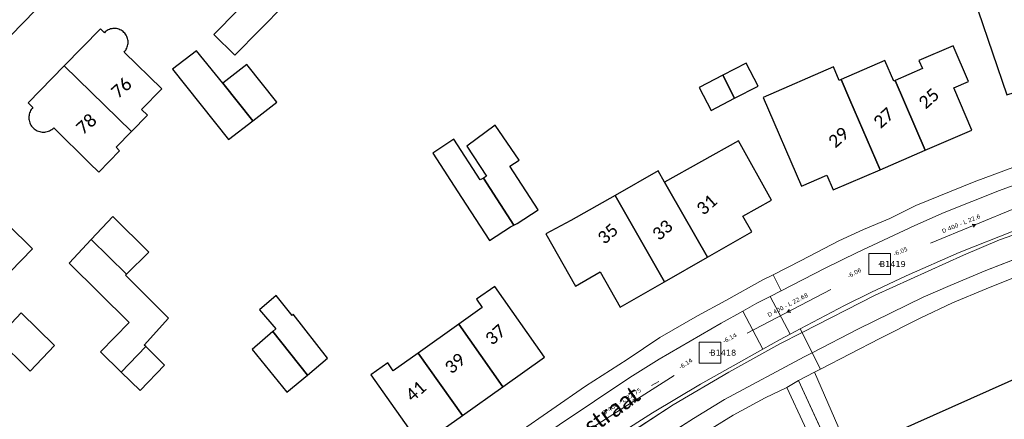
# Model space of a CAD drawing. Header units: metres. Extents: x 113074 to 114313, y 482627 to 483855.
# Tile 57 of 78: x 113766 to 113883, y 483373 to 483421. Entities that reach past the tile are written whole.
import ezdxf
from ezdxf.enums import TextEntityAlignment as Align

# ---------------------------------------------------------------- set-up
doc = ezdxf.new("R2010")
doc.units = ezdxf.units.M
doc.header["$MEASUREMENT"] = 0
doc.linetypes.add('DGN Style 2', pattern=[50.429501, 30.257701, -20.1718])
doc.linetypes.add('DGN Style 6', pattern=[30.473618, 0.016022, -6.408752, 11.215317, -6.408752, 0.016022, -6.408752])
for name, color, linetype, lineweight in [('BGT-Lijnen - BTD Groenvoorziening  gras- en kruidachtigen (v)', 94, 'Continuous', 13), ('BGT-Lijnen - Huisnummer overig (t)', 252, 'Continuous', 13), ('BGT-Lijnen - ORL Straatnaam (t)', 7, 'Continuous', 13), ('BGT-Lijnen - PND grondvlak pand (v_mv)', 1, 'Continuous', 13), ('BGT-Lijnen - WGD Rijbaan - Lokale weg (v)', 7, 'Continuous', 13), ('BGT-Lijnen - WGD Rijbaan - Lokale weg verkeersdrempel (v)', 7, 'Continuous', 13), ('BGT-Lijnen - WGD Voetpad (v)', 7, 'Continuous', 13), ('Riolering - BOBs', 7, 'Continuous', 13), ('Riolering - Gemengd riool', 7, 'Continuous', 13), ('Riolering - KNOOP_NUMMER', 7, 'Continuous', 13), ('Riolering - KNOOP_RIOOLPUT', 7, 'Continuous', 13), ('Riolering - Leidingtekst', 7, 'Continuous', 13), ('Riolering - Level 63', 7, 'Continuous', 13), ('Riolering - Stroomrichting', 7, 'Continuous', 13)]:
    doc.layers.add(name, color=color, linetype=linetype, lineweight=lineweight)
doc.styles.add('Style-Calibri', font='calibri.ttf')
doc.styles.add('Style-Verdana', font='verdana.ttf')

# ---------------------------------------------------------------- blocks, each defined once
blk = doc.blocks.new('rioput')
at = {"layer": 'Riolering - Level 63', "linetype": 'Continuous', "lineweight": 13}
blk.add_3dface([(-1.29, 1.24), (1.29, 1.24), (1.29, -1.24), (-1.29, -1.24)], dxfattribs=at)

msp = doc.modelspace()

# ---------------------------------------------------------------- linework, layer by layer
at = {"layer": 'BGT-Lijnen - BTD Groenvoorziening  gras- en kruidachtigen (v)', "linetype": 'DGN Style 2', "lineweight": 13, "flags": 128}
for points in [[(113886.46, 483396.03), (113882.61, 483394.68), (113878.36, 483392.86)], [(113876.78, 483389.26), (113880.98, 483391.03), (113888.14, 483393.8)], [(113878.36, 483392.86), (113867.87, 483388.12), (113859.21, 483383.69)], [(113865.88, 483384.14), (113873.58, 483387.86), (113876.78, 483389.26)], [(113859.21, 483383.69), (113860.41, 483381.3), (113865.88, 483384.14)], [(113859.21, 483383.69), (113856.59, 483382.35), (113850.51, 483379)], [(113859.46, 483380.81), (113860.41, 483381.3), (113859.21, 483383.69)], [(113846.35, 483373.5), (113850.03, 483375.74), (113859.46, 483380.81)], [(113850.51, 483379), (113843.92, 483375.12), (113835.12, 483369.38)], [(113869.01, 483359.95), (113860.67, 483378.98), (113858.78, 483378.01)], [(113859.48, 483372.69), (113857.41, 483377.18), (113854.83, 483375.96)], [(113858.78, 483378.01), (113865.35, 483363.75), (113878.32, 483335.15)], [(113854.83, 483375.96), (113851.04, 483373.91), (113839.78, 483366.96)], [(113836.45, 483367.09), (113840.56, 483369.84), (113846.35, 483373.5)]]:
    msp.add_lwpolyline(points, dxfattribs=at)
at = {"layer": 'BGT-Lijnen - ORL Straatnaam (t)', "linetype": 'Continuous', "lineweight": 13, "flags": 128}
msp.add_lwpolyline([(113841.35, 483377.42), (113842.24, 483377.88)], dxfattribs=at)
at = {"layer": 'BGT-Lijnen - PND grondvlak pand (v_mv)', "linetype": 'Continuous', "lineweight": 25, "flags": 128}
for points in [[(113791.93, 483416.56), (113797.86, 483422.54), (113797.82, 483424.82)], [(113792.3, 483421.87), (113789.46, 483419), (113791.93, 483416.56)], [(113880.1, 483421.82), (113883.47, 483411.83), (113885.21, 483412.42)], [(113776.48, 483419.21), (113776.02, 483419.67), (113771.73, 483415.28)], [(113776.7, 483419.4), (113776.59, 483419.31), (113776.48, 483419.21)], [(113776.95, 483419.55), (113776.82, 483419.48), (113776.7, 483419.4)], [(113777.21, 483419.65), (113777.08, 483419.6), (113776.95, 483419.55)], [(113777.49, 483419.7), (113777.35, 483419.68), (113777.21, 483419.65)], [(113777.78, 483419.7), (113777.64, 483419.71), (113777.49, 483419.7)], [(113778.06, 483419.66), (113777.92, 483419.69), (113777.78, 483419.7)], [(113778.33, 483419.56), (113778.2, 483419.62), (113778.06, 483419.66)], [(113778.58, 483419.42), (113778.46, 483419.5), (113778.33, 483419.56)], [(113778.8, 483419.24), (113778.7, 483419.34), (113778.58, 483419.42)], [(113778.99, 483419.03), (113778.9, 483419.14), (113778.8, 483419.24)], [(113779.13, 483418.78), (113779.07, 483418.91), (113778.99, 483419.03)], [(113779.23, 483418.51), (113779.19, 483418.65), (113779.13, 483418.78)], [(113779.29, 483418.23), (113779.27, 483418.37), (113779.23, 483418.51)], [(113779.24, 483417.66), (113779.27, 483417.8), (113779.29, 483417.94)], [(113779.29, 483417.94), (113779.29, 483418.09), (113779.29, 483418.23)], [(113778.82, 483416.92), (113778.92, 483417.03), (113779.01, 483417.14)], [(113783.28, 483412.56), (113778.82, 483416.92)], [(113779.01, 483417.14), (113779.08, 483417.27), (113779.15, 483417.39)], [(113779.15, 483417.39), (113779.2, 483417.53), (113779.24, 483417.66)], [(113787.39, 483417.06), (113784.57, 483414.9), (113791.19, 483406.54)], [(113790.52, 483413.25), (113787.39, 483417.06)], [(113878.95, 483413.44), (113877.13, 483417.66), (113873.07, 483415.91)], [(113853.99, 483412.89), (113852.58, 483415.61), (113849.8, 483414.17)], [(113869.02, 483415.9), (113863.85, 483413.67), (113864.89, 483411.25)], [(113870.25, 483413.55), (113870.07, 483413.47), (113869.02, 483415.9)], [(113873.07, 483415.91), (113873.49, 483414.95), (113870.25, 483413.55)], [(113771.73, 483415.28), (113767.43, 483410.89), (113768, 483410.34)], [(113771.73, 483415.28), (113779.69, 483407.49), (113781.6, 483409.44)], [(113777.87, 483405.63), (113779.69, 483407.49), (113771.73, 483415.28)], [(113793.38, 483415.45), (113790.52, 483413.25), (113794.1, 483408.78)], [(113794.1, 483408.78), (113796.94, 483410.98), (113793.38, 483415.45)], [(113863.62, 483413.56), (113862.93, 483415.15), (113854.61, 483411.55)], [(113791.19, 483406.54), (113794.1, 483408.78), (113790.52, 483413.25)], [(113849.8, 483414.17), (113847.02, 483412.73), (113848.44, 483410.01)], [(113848.44, 483410.01), (113851.21, 483411.45), (113849.8, 483414.17)], [(113849.8, 483414.17), (113851.21, 483411.45), (113853.99, 483412.89)], [(113864.89, 483411.25), (113863.85, 483413.67), (113863.62, 483413.56)], [(113873.81, 483405.28), (113870.25, 483413.55)], [(113870.25, 483413.55), (113873.81, 483405.28), (113879.35, 483407.66)], [(113879.35, 483407.66), (113877.19, 483412.68), (113878.95, 483413.44)], [(113781.6, 483409.44), (113780.9, 483410.13), (113783.28, 483412.56)], [(113854.61, 483411.55), (113859.15, 483401.04), (113862.15, 483402.34)], [(113868.45, 483402.97), (113864.89, 483411.25)], [(113864.89, 483411.25), (113868.45, 483402.97), (113873.81, 483405.28)], [(113767.67, 483409.85), (113767.62, 483409.71), (113767.57, 483409.57)], [(113767.81, 483410.11), (113767.74, 483409.98), (113767.67, 483409.85)], [(113768, 483410.34), (113767.9, 483410.23), (113767.81, 483410.11)], [(113767.57, 483409.57), (113767.55, 483409.42), (113767.53, 483409.27)], [(113767.53, 483409.27), (113767.53, 483409.12), (113767.54, 483408.97)], [(113767.54, 483408.97), (113767.56, 483408.83), (113767.59, 483408.68)], [(113767.59, 483408.68), (113767.64, 483408.54), (113767.7, 483408.4)], [(113767.7, 483408.4), (113767.77, 483408.27), (113767.85, 483408.15)], [(113767.85, 483408.15), (113767.94, 483408.03), (113768.04, 483407.92)], [(113768.04, 483407.92), (113768.16, 483407.82), (113768.27, 483407.73)], [(113768.27, 483407.73), (113768.4, 483407.65), (113768.53, 483407.59)], [(113768.53, 483407.59), (113768.67, 483407.53), (113768.81, 483407.49)], [(113768.81, 483407.49), (113768.96, 483407.45), (113769.11, 483407.44)], [(113769.11, 483407.44), (113769.26, 483407.43), (113769.41, 483407.44)], [(113769.41, 483407.44), (113769.55, 483407.46), (113769.7, 483407.49)], [(113769.7, 483407.49), (113769.84, 483407.53), (113769.98, 483407.59)], [(113769.98, 483407.59), (113770.11, 483407.66), (113770.24, 483407.74)], [(113770.24, 483407.74), (113770.36, 483407.83), (113770.47, 483407.93)], [(113770.47, 483407.93), (113774.71, 483403.77), (113775.82, 483402.69)], [(113822.83, 483408.27), (113819.47, 483405.77), (113821.8, 483402.2)], [(113824.54, 483403.39), (113825.65, 483404.09), (113822.83, 483408.27)], [(113817.93, 483406.58), (113815.44, 483404.92), (113818.82, 483399.7)], [(113821.42, 483401.98), (113821.05, 483401.76), (113817.93, 483406.58)], [(113851.66, 483406.4), (113842.91, 483401.49)], [(113852.18, 483397.46), (113855.6, 483399.38), (113851.66, 483406.4)], [(113775.82, 483402.69), (113778.29, 483405.22), (113777.87, 483405.63)], [(113827.91, 483398.23), (113824.54, 483403.39)], [(113842.14, 483402.85), (113837.03, 483399.94), (113842.89, 483389.71)], [(113843.54, 483400.4), (113842.91, 483401.49), (113842.14, 483402.85)], [(113862.15, 483402.34), (113862.91, 483400.59), (113868.45, 483402.97)], [(113821.8, 483402.2), (113821.42, 483401.98), (113825.04, 483396.41)], [(113824.64, 483396.2), (113825.04, 483396.41), (113821.42, 483401.98)], [(113842.91, 483401.49), (113843.54, 483400.4), (113847.98, 483392.6)], [(113842.89, 483389.71), (113847.98, 483392.6), (113843.54, 483400.4)], [(113765.32, 483390.88), (113767.97, 483393.59), (113762.04, 483399.4)], [(113818.82, 483399.7), (113822.13, 483394.58), (113824.64, 483396.2)], [(113837.03, 483399.94), (113831.79, 483396.96), (113828.84, 483395.38)], [(113842.89, 483389.71), (113837.03, 483399.94)], [(113825.04, 483396.41), (113825.44, 483396.62), (113827.91, 483398.23)], [(113777.5, 483397.44), (113774.93, 483394.71), (113779.12, 483390.62)], [(113779.12, 483390.62), (113781.75, 483393.2), (113777.5, 483397.44)], [(113847.98, 483392.6), (113853.24, 483395.6), (113852.18, 483397.46)], [(113774.93, 483394.71), (113772.29, 483391.91), (113779.44, 483384.89)], [(113778.97, 483390.47), (113779.12, 483390.62), (113774.93, 483394.71)], [(113828.84, 483395.38), (113832.36, 483389.17), (113835.26, 483390.86)], [(113781.21, 483382.19), (113784.1, 483385.37), (113778.97, 483390.47)], [(113835.26, 483390.86), (113837.63, 483386.71), (113842.89, 483389.71)], [(113828.68, 483380.78), (113822.76, 483389.15), (113820.6, 483387.62)], [(113798.76, 483385.72), (113796.86, 483388.09), (113794.86, 483386.39)], [(113820.6, 483387.62), (113821.29, 483386.65), (113818.49, 483384.66)], [(113909.26, 483384.75), (113907.59, 483388.5), (113870.33, 483371.87)], [(113794.86, 483386.39), (113796.81, 483384.12), (113796.45, 483383.8)], [(113770.58, 483382.15), (113766.6, 483386.04), (113763.71, 483382.96)], [(113802.95, 483380.64), (113798.88, 483385.85), (113798.76, 483385.72)], [(113779.44, 483384.89), (113776.01, 483381.39), (113778.49, 483378.99)], [(113818.49, 483384.66), (113813.69, 483381.26), (113818.93, 483373.87)], [(113818.49, 483384.66), (113823.73, 483377.27), (113828.68, 483380.78)], [(113818.93, 483373.87), (113823.73, 483377.27), (113818.49, 483384.66)], [(113763.71, 483382.96), (113767.67, 483379.11), (113770.58, 483382.15)], [(113796.45, 483383.8), (113794.01, 483381.69), (113798.13, 483376.62)], [(113798.13, 483376.62), (113800.57, 483378.65), (113796.45, 483383.8)], [(113796.45, 483383.8), (113800.57, 483378.65), (113802.95, 483380.64)], [(113778.49, 483378.99), (113781.38, 483382.03), (113781.21, 483382.19)], [(113783.62, 483379.83), (113781.38, 483382.03), (113778.49, 483378.99)], [(113813.69, 483381.26), (113810.74, 483379.16), (113810.09, 483380.08)], [(113813.97, 483370.36), (113818.93, 483373.87), (113813.69, 483381.26)], [(113778.49, 483378.99), (113780.74, 483376.83), (113783.62, 483379.83)], [(113810.09, 483380.08), (113808.09, 483378.66), (113813.97, 483370.36)]]:
    msp.add_lwpolyline(points, dxfattribs=at)
at = {"layer": 'BGT-Lijnen - WGD Rijbaan - Lokale weg (v)', "linetype": 'Continuous', "lineweight": 13, "flags": 128}
for points in [[(113891.14, 483403.63), (113882.62, 483400.53), (113876.04, 483397.9)], [(113876.04, 483397.9), (113872.58, 483396.35), (113865.76, 483393.17)], [(113871.57, 483390.39), (113877.84, 483393.18), (113884.42, 483395.78)], [(113865.76, 483393.17), (113861.94, 483391.33), (113856.73, 483388.64)], [(113864.24, 483386.87), (113867.38, 483388.42), (113871.57, 483390.39)], [(113856.73, 483388.64), (113855.41, 483387.96), (113857.8, 483383.5)], [(113857.8, 483383.5), (113858.99, 483384.12), (113864.24, 483386.87)], [(113854.57, 483381.73), (113852.17, 483386.22), (113849.62, 483384.81)], [(113849.62, 483384.81), (113842.27, 483380.54), (113838.77, 483378.34)], [(113841.47, 483374.18), (113847.17, 483377.57), (113854.57, 483381.73)], [(113838.77, 483378.34), (113830.39, 483372.75), (113824.11, 483368.32)], [(113833.05, 483368.58), (113837.44, 483371.59), (113841.47, 483374.18)]]:
    msp.add_lwpolyline(points, dxfattribs=at)
at = {"layer": 'BGT-Lijnen - WGD Rijbaan - Lokale weg verkeersdrempel (v)', "linetype": 'Continuous', "lineweight": 13, "flags": 128}
for points in [[(113855.41, 483387.96), (113853.83, 483387.15), (113852.17, 483386.22)], [(113856.52, 483382.83), (113857.8, 483383.5), (113855.41, 483387.96)], [(113852.17, 483386.22), (113854.57, 483381.73), (113856.52, 483382.83)]]:
    msp.add_lwpolyline(points, dxfattribs=at)
at = {"layer": 'BGT-Lijnen - WGD Voetpad (v)', "linetype": 'Continuous', "lineweight": 13, "flags": 128}
for points in [[(113740.9, 483393.88), (113750.6, 483403.74), (113771.25, 483424.94)], [(113890.18, 483405.45), (113879.63, 483401.55), (113872.7, 483398.72)], [(113876.04, 483397.9), (113882.62, 483400.53), (113891.14, 483403.63)], [(113872.7, 483398.72), (113869.6, 483397.2), (113866.48, 483395.88)], [(113865.76, 483393.17), (113872.58, 483396.35), (113876.04, 483397.9)], [(113888.39, 483397.18), (113884.42, 483395.78), (113877.84, 483393.18)], [(113882.61, 483394.68), (113886.46, 483396.03), (113889.28, 483397.17)], [(113866.48, 483395.88), (113863.57, 483394.54), (113859.11, 483392.21)], [(113867.87, 483388.12), (113878.36, 483392.86), (113882.61, 483394.68)], [(113892.32, 483395.3), (113888.14, 483393.8), (113880.98, 483391.03)], [(113859.11, 483392.21), (113855.78, 483390.54), (113856.73, 483388.64)], [(113856.73, 483388.64), (113861.94, 483391.33), (113865.76, 483393.17)], [(113877.84, 483393.18), (113871.57, 483390.39), (113867.38, 483388.42)], [(113880.98, 483391.03), (113876.78, 483389.26), (113873.58, 483387.86)], [(113854.56, 483389.92), (113850.15, 483387.48), (113846.79, 483385.68)], [(113856.73, 483388.64), (113855.78, 483390.54), (113854.56, 483389.92)], [(113877.03, 483387.19), (113881.05, 483388.87), (113885.85, 483390.79)], [(113853.83, 483387.15), (113855.41, 483387.96), (113856.73, 483388.64)], [(113867.38, 483388.42), (113864.24, 483386.87), (113858.99, 483384.12)], [(113858.99, 483384.12), (113859.21, 483383.69), (113867.87, 483388.12)], [(113873.58, 483387.86), (113865.88, 483384.14), (113860.41, 483381.3)], [(113849.62, 483384.81), (113852.17, 483386.22), (113853.83, 483387.15)], [(113868.41, 483382.97), (113873.22, 483385.39), (113877.03, 483387.19)], [(113846.79, 483385.68), (113842.35, 483383.1), (113838.47, 483380.5)], [(113838.77, 483378.34), (113842.27, 483380.54), (113849.62, 483384.81)], [(113858.99, 483384.12), (113857.8, 483383.5), (113856.52, 483382.83)], [(113856.59, 483382.35), (113859.21, 483383.69), (113858.99, 483384.12)], [(113856.52, 483382.83), (113854.57, 483381.73), (113847.17, 483377.57)], [(113860.41, 483381.3), (113861.39, 483379.35), (113868.41, 483382.97)], [(113843.92, 483375.12), (113850.51, 483379), (113856.59, 483382.35)], [(113838.47, 483380.5), (113833.53, 483377.33), (113825.53, 483371.8)], [(113860.41, 483381.3), (113859.46, 483380.81), (113850.03, 483375.74)], [(113860.67, 483378.98), (113861.39, 483379.35), (113860.41, 483381.3)], [(113824.11, 483368.32), (113830.39, 483372.75), (113838.77, 483378.34)], [(113857.41, 483377.18), (113858.78, 483378.01), (113860.67, 483378.98)], [(113847.17, 483377.57), (113841.47, 483374.18), (113837.44, 483371.59)], [(113851.04, 483373.91), (113854.83, 483375.96), (113857.41, 483377.18)], [(113865.35, 483363.75), (113858.78, 483378.01), (113857.41, 483377.18)], [(113857.41, 483377.18), (113859.48, 483372.69), (113864.75, 483361.24)], [(113830.64, 483366.23), (113835.12, 483369.38), (113843.92, 483375.12)], [(113850.03, 483375.74), (113846.35, 483373.5), (113840.56, 483369.84)], [(113837.43, 483365.36), (113839.78, 483366.96), (113851.04, 483373.91)]]:
    msp.add_lwpolyline(points, dxfattribs=at)
at = {"layer": 'Riolering - Gemengd riool', "color": 94, "linetype": 'DGN Style 6', "lineweight": 13, "flags": 128}
for points in [[(113868.4, 483391.8), (113889.3, 483400.4)], [(113868.4, 483391.8), (113848.3, 483381.3)], [(113829.1, 483369.1), (113848.3, 483381.3)]]:
    msp.add_lwpolyline(points, dxfattribs=at)
at = {"layer": 'Riolering - KNOOP_RIOOLPUT', "color": 7, "linetype": 'Continuous', "lineweight": 13}
for p in [(113868.4, 483391.8), (113848.3, 483381.3)]:
    msp.add_point(p, dxfattribs=at)
at = {"layer": 'Riolering - Stroomrichting', "color": 30, "linetype": 'Continuous', "lineweight": 25, "flags": 128}
for points in [[(113879.38, 483396.53), (113879.77, 483396.48)], [(113879.53, 483396.16), (113879.77, 483396.48)], [(113857.68, 483386.42), (113857.46, 483386.09)], [(113857.86, 483386.07), (113857.46, 483386.09)], [(113839.14, 483375.72), (113839.54, 483375.74)], [(113839.36, 483375.38), (113839.54, 483375.74)]]:
    msp.add_lwpolyline(points, dxfattribs=at)

# ---------------------------------------------------------------- block references
at = {"layer": 'Riolering - Level 63', "linetype": 'Continuous', "lineweight": 13}
for p in [(113868.4, 483391.8), (113848.3, 483381.3)]:
    msp.add_blockref('rioput', p, dxfattribs=at)

# ---------------------------------------------------------------- texts
at = {"layer": 'BGT-Lijnen - Huisnummer overig (t)', "linetype": 'Continuous', "lineweight": 13, "style": 'Style-Calibri'}
for s, p in [('76', (113778.5, 483412.69)), ('25', (113874.24, 483411.42)), ('27', (113868.89, 483409.12)), ('78', (113774.34, 483408.4)), ('29', (113863.53, 483406.81)), ('31', (113847.9, 483398.84)), ('33', (113842.65, 483395.84)), ('35', (113836.17, 483395.39)), ('37', (113822.85, 483383.44)), ('39', (113818.05, 483380.04)), ('41', (113813.4, 483376.75))]:
    msp.add_text(s, height=1.5, rotation=41.85, dxfattribs=at).set_placement(p, align=Align.MIDDLE_CENTER)
at = {"layer": 'BGT-Lijnen - ORL Straatnaam (t)', "color": 7, "linetype": 'Continuous', "lineweight": 13, "style": 'Style-Calibri'}
msp.add_text('Roerdompstraat', height=2, rotation=35.9322, dxfattribs=at).set_placement((113831.24, 483370.57), align=Align.MIDDLE_CENTER)
at = {"layer": 'Riolering - BOBs', "color": 7, "linetype": 'Continuous', "lineweight": 13, "style": 'Style-Verdana'}
for s, rotation, p in [('-6.05', 22.3653, (113870.96, 483393.07)), ('-6.06', 27.5771, (113865.52, 483390.52)), ('-6.14', 27.5771, (113850.74, 483382.8)), ('-6.14', 32.4426, (113845.54, 483379.78))]:
    msp.add_text(s, height=0.5, rotation=rotation, dxfattribs=at).set_placement(p, align=Align.CENTER)
at = {"layer": 'Riolering - KNOOP_NUMMER', "color": 7, "linetype": 'Continuous', "lineweight": 13, "style": 'Style-Verdana'}
for s, p in [('B1419', (113868.4, 483391.8)), ('B1418', (113848.3, 483381.3))]:
    msp.add_text(s, height=0.7, dxfattribs=at).set_placement(p, align=Align.MIDDLE_LEFT)
at = {"layer": 'Riolering - Leidingtekst', "color": 7, "linetype": 'Continuous', "lineweight": 13, "style": 'Style-Verdana'}
for s, rotation, p in [('D 400 - L 22.6', 22.3663, (113878.16, 483396.36)), ('D 400 - L 22.68', 27.582, (113857.62, 483386.73)), ('D 400 - L 22.75', 32.4326, (113837.96, 483375.32))]:
    msp.add_text(s, height=0.5, rotation=rotation, dxfattribs=at).set_placement(p, align=Align.CENTER)

doc.saveas('drawing.dxf')
